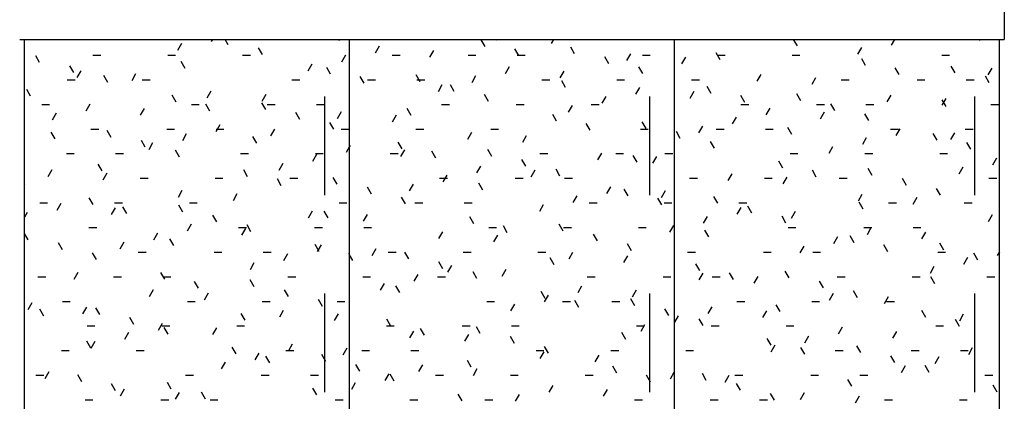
# Model space of a CAD drawing. Header units: metres. Extents: x -3644 to 205, y -1286 to 3747.
# Tile 18 of 32: x 1.228 to 2.228, y -10.426 to -10.039. Entities that reach past the tile are written whole.
import ezdxf

# ---------------------------------------------------------------- set-up
doc = ezdxf.new("R2010")
doc.units = ezdxf.units.M
doc.linetypes.add('_Tracejado pequeno', pattern=[0.0022500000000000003, 0.0015, -0.00075])
for name, color, linetype, lineweight in [('A-FLOR', 192, 'Continuous', 25), ('A-FLOR-HRAL', 11, 'Continuous', 25), ('S-STRS', 31, 'Continuous', 25)]:
    doc.layers.add(name, color=color, linetype=linetype, lineweight=lineweight)

msp = doc.modelspace()

# ---------------------------------------------------------------- linework, layer by layer
at = {"layer": 'A-FLOR', "color": 253}
msp.add_line((1.232616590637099, -11.01706375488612), (1.232616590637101, -10.05897406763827), dxfattribs=at)
at = {"layer": 'A-FLOR-HRAL', "color": 253}
for p, q in [((2.2276165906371, -10.01897406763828), (2.2276165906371, -10.05897406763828)), ((1.227616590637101, -10.05897406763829), (2.227616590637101, -10.05897406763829))]:
    msp.add_line(p, q, dxfattribs=at)
at = {"layer": 'S-STRS', "color": 253}
for p, q in [((1.232616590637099, -11.01706375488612), (1.232616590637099, -10.05897406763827)), ((1.42337656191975, -10.05897406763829), (1.422158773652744, -10.06108333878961)), ((1.439452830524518, -10.06438750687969), (1.43632737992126, -10.0589740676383)), ((1.552555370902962, -10.06028685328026), (1.551797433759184, -10.05897406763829)), ((1.562616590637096, -11.01706375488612), (1.562616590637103, -10.05897406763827)), ((1.700308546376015, -10.06620286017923), (1.696308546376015, -10.05927465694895)), ((1.712051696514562, -10.05897406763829), (1.711665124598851, -10.05964362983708)), ((1.769786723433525, -10.05897406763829), (1.767466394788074, -10.06299299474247)), ((1.892616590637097, -11.01706375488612), (1.892616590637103, -10.05897406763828)), ((2.017465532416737, -10.06553487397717), (2.013677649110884, -10.05897406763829)), ((2.1161968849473, -10.05897406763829), (2.112774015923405, -10.06490265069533)), ((2.202799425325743, -10.05897406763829), (2.202225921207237, -10.05996740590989)), ((2.2226165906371, -11.01706375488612), (2.2226165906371, -10.05897066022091)), ((1.392008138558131, -10.06330577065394), (1.388008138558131, -10.07023397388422)), ((1.474103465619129, -10.07440416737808), (1.470103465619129, -10.06747596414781)), ((1.592562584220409, -10.06593528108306), (1.588562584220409, -10.07286348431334)), ((1.734459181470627, -10.07535349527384), (1.730459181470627, -10.06842529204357)), ((1.791260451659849, -10.07373618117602), (1.787260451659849, -10.06680797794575)), ((2.082623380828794, -10.06712508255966), (2.078623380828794, -10.07405328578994)), ((1.247898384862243, -10.08260547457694), (1.243898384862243, -10.07567727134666)), ((1.302000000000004, -10.075), (1.310000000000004, -10.075)), ((1.378000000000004, -10.075), (1.386000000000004, -10.075)), ((1.454000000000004, -10.075), (1.462000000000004, -10.075)), ((1.558411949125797, -10.07508591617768), (1.554411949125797, -10.08201411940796)), ((1.60600000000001, -10.075), (1.61400000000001, -10.075)), ((1.64786385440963, -10.07015067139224), (1.64386385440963, -10.07707887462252)), ((1.68300000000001, -10.075), (1.69100000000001, -10.075)), ((1.73300000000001, -10.075), (1.74100000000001, -10.075)), ((1.825911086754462, -10.08375284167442), (1.821911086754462, -10.07682463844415)), ((1.847918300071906, -10.07364620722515), (1.843918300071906, -10.08057441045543)), ((1.86000000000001, -10.075), (1.86800000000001, -10.075)), ((1.903719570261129, -10.07699557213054), (1.899719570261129, -10.08392377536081)), ((1.939013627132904, -10.07965218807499), (1.935013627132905, -10.07272398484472)), ((1.936000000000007, -10.075), (1.944000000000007, -10.075)), ((2.012000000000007, -10.075), (2.020000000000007, -10.075)), ((2.086766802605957, -10.08556819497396), (2.082766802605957, -10.07863999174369)), ((2.164000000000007, -10.075), (2.172000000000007, -10.075)), ((1.282549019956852, -10.09262213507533), (1.278549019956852, -10.08569393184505)), ((1.395651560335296, -10.0885214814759), (1.391651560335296, -10.08159327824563)), ((1.524261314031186, -10.08423655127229), (1.520261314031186, -10.09116475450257)), ((1.543404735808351, -10.09443748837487), (1.539404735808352, -10.0875092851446)), ((1.724815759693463, -10.08686606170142), (1.720815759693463, -10.09379426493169)), ((1.860561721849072, -10.09376950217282), (1.856561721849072, -10.08684129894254)), ((2.12091743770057, -10.09471883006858), (2.11691743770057, -10.0877906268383)), ((2.177718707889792, -10.09310151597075), (2.173718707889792, -10.08617331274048)), ((2.214876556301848, -10.08805586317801), (2.210876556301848, -10.09498406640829)), ((1.289556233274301, -10.09075767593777), (1.285556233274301, -10.09768587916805)), ((1.317199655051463, -10.10263879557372), (1.313199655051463, -10.09571059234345)), ((1.345357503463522, -10.09410704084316), (1.341357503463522, -10.10103524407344)), ((1.577555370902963, -10.10358812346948), (1.573555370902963, -10.09665992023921)), ((1.634356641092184, -10.10197080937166), (1.630356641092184, -10.09504260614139)), ((1.690665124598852, -10.09601669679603), (1.686665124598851, -10.1029449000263)), ((1.780117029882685, -10.09108145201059), (1.776117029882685, -10.09800965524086)), ((1.980171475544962, -10.09457698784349), (1.976171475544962, -10.10150519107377)), ((2.035972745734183, -10.09792635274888), (2.031972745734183, -10.10485455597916)), ((2.212369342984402, -10.10311817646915), (2.208369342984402, -10.09618997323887)), ((1.23874774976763, -10.11675610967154), (1.23474774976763, -10.10982790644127)), ((1.276, -10.1), (1.284, -10.1)), ((1.351999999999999, -10.1), (1.359999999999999, -10.1)), ((1.504, -10.1), (1.512, -10.1)), ((1.581000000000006, -10.1), (1.589000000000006, -10.1)), ((1.631000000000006, -10.1), (1.639000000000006, -10.1)), ((1.656514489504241, -10.10516733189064), (1.652514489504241, -10.11209553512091)), ((1.669007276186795, -10.11198746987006), (1.665007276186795, -10.10505926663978)), ((1.758000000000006, -10.1), (1.766000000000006, -10.1)), ((1.782109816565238, -10.10788681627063), (1.778109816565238, -10.10095861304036)), ((1.834000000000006, -10.1), (1.842000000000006, -10.1)), ((1.857068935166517, -10.10779684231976), (1.853068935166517, -10.11472504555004)), ((1.910000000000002, -10.1), (1.918000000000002, -10.1)), ((1.929862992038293, -10.1138028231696), (1.925862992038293, -10.10687461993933)), ((2.062000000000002, -10.1), (2.070000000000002, -10.1)), ((2.139000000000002, -10.1), (2.147000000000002, -10.1)), ((2.189000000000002, -10.1), (2.197000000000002, -10.1)), ((1.386500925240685, -10.12267211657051), (1.382500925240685, -10.11574391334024)), ((1.421809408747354, -10.11168845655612), (1.417809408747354, -10.1186166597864)), ((1.477610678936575, -10.11503782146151), (1.473610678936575, -10.12196602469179)), ((1.703657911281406, -10.12200413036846), (1.699657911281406, -10.11507592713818)), ((1.822918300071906, -10.11694747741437), (1.818918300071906, -10.12387568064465)), ((1.91237020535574, -10.11201223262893), (1.90837020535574, -10.11894043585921)), ((1.964013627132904, -10.12295345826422), (1.960013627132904, -10.11602525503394)), ((2.020814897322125, -10.12133614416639), (2.016814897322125, -10.11440794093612)), ((2.112424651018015, -10.11550776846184), (2.108424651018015, -10.12243597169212)), ((2.168225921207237, -10.11885713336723), (2.164225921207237, -10.12578533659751)), ((1.250000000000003, -10.125), (1.258000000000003, -10.125)), ((1.298706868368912, -10.12490831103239), (1.294706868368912, -10.13183651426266)), ((1.354008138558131, -10.12912370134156), (1.350008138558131, -10.13605190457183)), ((1.402000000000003, -10.125), (1.410000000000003, -10.125)), ((1.420651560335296, -10.13182275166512), (1.416651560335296, -10.12489454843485)), ((1.477452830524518, -10.13020543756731), (1.473452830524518, -10.12327723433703)), ((1.479000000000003, -10.125), (1.487000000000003, -10.125)), ((1.529000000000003, -10.125), (1.537000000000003, -10.125)), ((1.625206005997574, -10.13612144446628), (1.621206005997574, -10.129193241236)), ((1.656000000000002, -10.125), (1.664000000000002, -10.125)), ((1.732000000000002, -10.125), (1.740000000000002, -10.125)), ((1.788767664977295, -10.12609811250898), (1.784767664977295, -10.13302631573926)), ((1.808000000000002, -10.125), (1.816000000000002, -10.125)), ((1.960000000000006, -10.125), (1.968000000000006, -10.125)), ((1.989322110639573, -10.12872762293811), (1.985322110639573, -10.13565582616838)), ((2.037000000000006, -10.125), (2.045000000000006, -10.125)), ((2.055465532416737, -10.13135280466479), (2.051465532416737, -10.12442460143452)), ((2.087000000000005, -10.125), (2.095000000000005, -10.125)), ((2.16856807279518, -10.12725215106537), (2.16456807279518, -10.12032394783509)), ((2.214000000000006, -10.125), (2.222000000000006, -10.125)), ((1.264556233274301, -10.134058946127), (1.260556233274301, -10.14098714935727)), ((1.512103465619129, -10.1402220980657), (1.508103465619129, -10.13329389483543)), ((1.55406258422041, -10.13261923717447), (1.55006258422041, -10.13954744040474)), ((1.60986385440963, -10.13596860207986), (1.60586385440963, -10.14289680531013)), ((1.772959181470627, -10.14203745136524), (1.768959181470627, -10.13510924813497)), ((1.955171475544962, -10.13787825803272), (1.951171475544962, -10.14480646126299)), ((2.044623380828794, -10.13294301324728), (2.040623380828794, -10.13987121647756)), ((2.090116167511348, -10.14136946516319), (2.086116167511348, -10.13444126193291)), ((1.430960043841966, -10.14583909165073), (1.426960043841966, -10.15276729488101)), ((1.546754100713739, -10.1502387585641), (1.542754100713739, -10.14331055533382)), ((1.807109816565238, -10.15118808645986), (1.803109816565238, -10.14425988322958)), ((1.863911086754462, -10.14957077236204), (1.859911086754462, -10.14264256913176)), ((1.921020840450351, -10.14702889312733), (1.917020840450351, -10.1539570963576)), ((2.011664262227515, -10.155486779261), (2.007664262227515, -10.14855857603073)), ((2.121575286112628, -10.14965840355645), (2.117575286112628, -10.15658660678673)), ((1.26374774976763, -10.16005737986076), (1.25974774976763, -10.15312917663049)), ((1.299999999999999, -10.15), (1.307999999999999, -10.15)), ((1.320549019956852, -10.15844006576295), (1.316549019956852, -10.15151186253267)), ((1.376999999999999, -10.15), (1.384999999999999, -10.15)), ((1.396809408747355, -10.15498972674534), (1.392809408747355, -10.16191792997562)), ((1.426999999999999, -10.15), (1.434999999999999, -10.15)), ((1.468302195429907, -10.16435607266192), (1.464302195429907, -10.15742786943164)), ((1.486261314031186, -10.15005448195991), (1.482261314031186, -10.15698268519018)), ((1.553999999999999, -10.15), (1.561999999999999, -10.15)), ((1.629999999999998, -10.15), (1.637999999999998, -10.15)), ((1.686315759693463, -10.15355001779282), (1.682315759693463, -10.16047822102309)), ((1.705999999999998, -10.15), (1.713999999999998, -10.15)), ((1.742117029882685, -10.15689938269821), (1.738117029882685, -10.16382758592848)), ((1.857999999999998, -10.15), (1.865999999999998, -10.15)), ((1.898561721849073, -10.15958743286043), (1.894561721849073, -10.15265922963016)), ((1.935000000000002, -10.15), (1.943000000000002, -10.15)), ((1.985000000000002, -10.15), (1.993000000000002, -10.15)), ((2.087424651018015, -10.15880903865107), (2.083424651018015, -10.16573724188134)), ((2.112000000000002, -10.15), (2.120000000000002, -10.15)), ((2.15941743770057, -10.16140278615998), (2.15541743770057, -10.1544745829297)), ((2.176876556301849, -10.15387379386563), (2.172876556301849, -10.1608019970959)), ((2.188000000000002, -10.15), (2.196000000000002, -10.15)), ((1.355199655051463, -10.16845672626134), (1.351199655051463, -10.16152852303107)), ((1.362658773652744, -10.16414036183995), (1.358658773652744, -10.17106856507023)), ((1.562616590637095, -10.1678032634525), (1.55921321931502, -10.17369807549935)), ((1.563213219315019, -10.16676987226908), (1.562616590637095, -10.1678032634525)), ((1.616055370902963, -10.17027207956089), (1.612055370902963, -10.16334387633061)), ((1.933212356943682, -10.16960409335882), (1.929212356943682, -10.16267589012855)), ((2.053274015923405, -10.16795967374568), (2.049274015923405, -10.17488787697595)), ((2.19356807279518, -10.17055342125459), (2.18956807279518, -10.16362521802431)), ((1.275000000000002, -10.175), (1.283000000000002, -10.175)), ((1.325000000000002, -10.175), (1.333000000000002, -10.175)), ((1.389850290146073, -10.17847338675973), (1.385850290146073, -10.17154518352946)), ((1.452000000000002, -10.175), (1.460000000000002, -10.175)), ((1.52906258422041, -10.17592050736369), (1.52506258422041, -10.18284871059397)), ((1.528000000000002, -10.175), (1.536000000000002, -10.175)), ((1.604000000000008, -10.175), (1.612000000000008, -10.175)), ((1.618514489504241, -10.17098526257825), (1.614514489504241, -10.17791346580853)), ((1.650206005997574, -10.1794227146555), (1.646206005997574, -10.17249451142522)), ((1.707007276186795, -10.17780540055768), (1.703007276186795, -10.1708771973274)), ((1.756000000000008, -10.175), (1.764000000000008, -10.175)), ((1.818568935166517, -10.17448079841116), (1.814568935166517, -10.18140900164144)), ((1.833000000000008, -10.175), (1.841000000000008, -10.175)), ((1.854760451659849, -10.18372140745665), (1.850760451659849, -10.17679320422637)), ((1.874370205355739, -10.17783016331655), (1.870370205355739, -10.18475836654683)), ((1.883000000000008, -10.175), (1.891000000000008, -10.175)), ((2.010000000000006, -10.175), (2.018000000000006, -10.175)), ((2.086000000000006, -10.175), (2.094000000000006, -10.175)), ((2.162000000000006, -10.175), (2.170000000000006, -10.175)), ((2.219677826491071, -10.17973981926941), (2.215677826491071, -10.18666802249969)), ((1.311398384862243, -10.19259070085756), (1.307398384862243, -10.18566249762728)), ((1.494911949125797, -10.1850711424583), (1.490911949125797, -10.19199934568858)), ((1.695466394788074, -10.18770065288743), (1.691466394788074, -10.1946288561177)), ((1.741657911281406, -10.18782206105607), (1.737657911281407, -10.1808938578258)), ((2.002513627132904, -10.18963741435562), (1.998513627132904, -10.18270921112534)), ((2.185527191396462, -10.18889045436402), (2.181527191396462, -10.19581865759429)), ((1.260206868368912, -10.19159226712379), (1.256206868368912, -10.19852047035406)), ((1.316008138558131, -10.19494163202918), (1.312008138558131, -10.20186983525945)), ((1.459151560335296, -10.19850670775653), (1.455151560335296, -10.19157850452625)), ((1.550103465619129, -10.20604002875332), (1.546103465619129, -10.19911182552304)), ((1.661315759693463, -10.19685128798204), (1.657315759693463, -10.20377949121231)), ((1.750767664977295, -10.1919160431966), (1.746767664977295, -10.19884424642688)), ((1.776308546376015, -10.19783872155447), (1.772308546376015, -10.19091051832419)), ((1.950822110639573, -10.19541157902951), (1.946822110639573, -10.20233978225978)), ((2.006623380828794, -10.1987609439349), (2.002623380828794, -10.20568914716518)), ((2.036664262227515, -10.19878804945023), (2.032664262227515, -10.19185984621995)), ((2.093465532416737, -10.19717073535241), (2.089465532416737, -10.19024253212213)), ((1.23294647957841, -10.20670801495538), (1.232616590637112, -10.20613663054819)), ((1.349999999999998, -10.2), (1.357999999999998, -10.2)), ((1.425999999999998, -10.2), (1.433999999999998, -10.2)), ((1.493302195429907, -10.20765734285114), (1.489302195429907, -10.20072913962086)), ((1.501999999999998, -10.2), (1.509999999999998, -10.2)), ((1.58475410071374, -10.21605668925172), (1.58075410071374, -10.20912848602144)), ((1.627165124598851, -10.20600192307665), (1.623165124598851, -10.21293012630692)), ((1.654000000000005, -10.2), (1.662000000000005, -10.2)), ((1.697856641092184, -10.21195603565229), (1.693856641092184, -10.20502783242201)), ((1.731000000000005, -10.2), (1.739000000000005, -10.2)), ((1.781000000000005, -10.2), (1.789000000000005, -10.2)), ((1.827719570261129, -10.20863143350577), (1.823719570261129, -10.21555963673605)), ((1.908000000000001, -10.2), (1.916000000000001, -10.2)), ((1.984000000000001, -10.2), (1.992000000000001, -10.2)), ((2.060000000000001, -10.2), (2.068000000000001, -10.2)), ((2.128116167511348, -10.2071873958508), (2.124116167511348, -10.20025919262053)), ((2.212000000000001, -10.2), (2.220000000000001, -10.2)), ((1.30224774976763, -10.22674133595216), (1.29824774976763, -10.21981313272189)), ((1.392460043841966, -10.21252304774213), (1.388460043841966, -10.21945125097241)), ((1.448261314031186, -10.21587241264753), (1.444261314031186, -10.2228006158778)), ((1.619404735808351, -10.22607334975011), (1.615404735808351, -10.21914514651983)), ((1.793568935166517, -10.21778206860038), (1.789568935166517, -10.22471027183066)), ((1.845609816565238, -10.21787204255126), (1.841609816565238, -10.21094383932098)), ((1.88302084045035, -10.21284682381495), (1.87902084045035, -10.21977502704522)), ((1.936561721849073, -10.22540536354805), (1.932561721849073, -10.21847716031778)), ((2.083075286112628, -10.21634235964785), (2.079075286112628, -10.22327056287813)), ((2.138876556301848, -10.21969172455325), (2.134876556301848, -10.22661992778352)), ((2.162766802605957, -10.2172040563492), (2.158766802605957, -10.21027585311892)), ((1.248000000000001, -10.225), (1.256000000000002, -10.225)), ((1.269357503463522, -10.2257429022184), (1.265357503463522, -10.23267110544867)), ((1.324658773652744, -10.22995829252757), (1.320658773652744, -10.23688649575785)), ((1.324000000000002, -10.225), (1.332000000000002, -10.225)), ((1.336398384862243, -10.23589197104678), (1.332398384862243, -10.22896376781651)), ((1.393199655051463, -10.23427465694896), (1.389199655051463, -10.22734645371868)), ((1.400000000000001, -10.225), (1.408000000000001, -10.225)), ((1.552000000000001, -10.225), (1.560000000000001, -10.225)), ((1.629000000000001, -10.225), (1.637000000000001, -10.225)), ((1.679000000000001, -10.225), (1.687000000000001, -10.225)), ((1.759418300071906, -10.226932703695), (1.755418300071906, -10.23386090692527)), ((1.806000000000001, -10.225), (1.814000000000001, -10.225)), ((1.879760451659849, -10.22702267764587), (1.875760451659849, -10.22009447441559)), ((1.882000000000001, -10.225), (1.890000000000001, -10.225)), ((1.959972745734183, -10.22956221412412), (1.955972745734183, -10.2364904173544)), ((1.958000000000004, -10.225), (1.966000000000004, -10.225)), ((1.971212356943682, -10.23542202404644), (1.967212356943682, -10.22849382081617)), ((2.084314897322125, -10.23132137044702), (2.080314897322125, -10.22439316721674)), ((2.110000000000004, -10.225), (2.118000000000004, -10.225)), ((2.187000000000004, -10.225), (2.195000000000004, -10.225)), ((1.235206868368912, -10.23489353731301), (1.232616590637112, -10.2393800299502)), ((1.427850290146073, -10.24429131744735), (1.423850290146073, -10.23736311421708)), ((1.52471321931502, -10.23345382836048), (1.52071321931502, -10.24038203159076)), ((1.540952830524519, -10.24019066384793), (1.536952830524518, -10.23326246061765)), ((1.580514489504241, -10.23680319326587), (1.576514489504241, -10.24373139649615)), ((1.688706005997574, -10.2461066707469), (1.684706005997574, -10.23917846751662)), ((1.925822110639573, -10.23871284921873), (1.921822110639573, -10.24564105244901)), ((2.005862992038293, -10.24543868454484), (2.001862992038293, -10.23851048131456)), ((2.015274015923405, -10.2337776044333), (2.011274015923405, -10.24070580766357)), ((2.215328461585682, -10.2372731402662), (2.211328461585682, -10.24420134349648)), ((1.401610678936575, -10.24667368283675), (1.397610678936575, -10.25360188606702)), ((1.462500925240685, -10.25430797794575), (1.458500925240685, -10.24737977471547)), ((1.722856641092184, -10.25525730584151), (1.718856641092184, -10.24832910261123)), ((1.779657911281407, -10.25363999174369), (1.775657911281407, -10.24671178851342)), ((1.891671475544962, -10.24786348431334), (1.887671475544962, -10.25479168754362)), ((1.236295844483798, -10.2625092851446), (1.232616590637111, -10.2561366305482)), ((1.297999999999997, -10.25), (1.305999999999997, -10.25)), ((1.367460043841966, -10.25582431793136), (1.363460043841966, -10.26275252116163)), ((1.449999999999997, -10.25), (1.457999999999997, -10.25)), ((1.456911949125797, -10.25088907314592), (1.452911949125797, -10.25781727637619)), ((1.526999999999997, -10.25), (1.534999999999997, -10.25)), ((1.576999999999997, -10.25), (1.584999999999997, -10.25)), ((1.656966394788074, -10.25438460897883), (1.652966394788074, -10.2613128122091)), ((1.703999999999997, -10.25), (1.711999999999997, -10.25)), ((1.712767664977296, -10.25773397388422), (1.708767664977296, -10.26466217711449)), ((1.779999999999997, -10.25), (1.787999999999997, -10.25)), ((1.814308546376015, -10.26365665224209), (1.810308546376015, -10.25672844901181)), ((1.855999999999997, -10.25), (1.863999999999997, -10.25)), ((1.927411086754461, -10.25955599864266), (1.923411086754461, -10.25262779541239)), ((2.008, -10.25), (2.016, -10.25)), ((2.058075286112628, -10.25964362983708), (2.054075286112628, -10.26657183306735)), ((2.075164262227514, -10.26547200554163), (2.071164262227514, -10.25854380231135)), ((2.085, -10.25), (2.093, -10.25)), ((2.092225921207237, -10.25049299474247), (2.088225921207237, -10.25742119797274)), ((2.135, -10.25), (2.143, -10.25)), ((2.147527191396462, -10.25470838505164), (2.143527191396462, -10.26163658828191)), ((1.27094647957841, -10.272525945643), (1.26694647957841, -10.26559774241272)), ((1.333309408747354, -10.26497495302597), (1.329309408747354, -10.27190315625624)), ((1.384049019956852, -10.26842529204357), (1.380049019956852, -10.26149708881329)), ((1.531802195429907, -10.27434129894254), (1.527802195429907, -10.26741309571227)), ((1.533863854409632, -10.26760446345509), (1.529863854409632, -10.27453266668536)), ((1.848959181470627, -10.27367331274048), (1.844959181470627, -10.2667451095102)), ((2.023924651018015, -10.26879426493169), (2.019924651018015, -10.27572246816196)), ((2.109314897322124, -10.27462264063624), (2.105314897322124, -10.26769443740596)), ((2.166116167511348, -10.27300532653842), (2.162116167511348, -10.26607712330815)), ((1.30559711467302, -10.28254260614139), (1.30159711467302, -10.27561440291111)), ((1.348000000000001, -10.275), (1.356000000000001, -10.275)), ((1.425000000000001, -10.275), (1.433000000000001, -10.275)), ((1.475000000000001, -10.275), (1.483000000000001, -10.275)), ((1.49971321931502, -10.2767550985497), (1.49571321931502, -10.28368330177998)), ((1.562616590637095, -10.2777133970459), (1.561952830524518, -10.27656373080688)), ((1.56595283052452, -10.28349193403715), (1.562616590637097, -10.2777133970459)), ((1.589165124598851, -10.27181985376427), (1.585165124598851, -10.27874805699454)), ((1.602000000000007, -10.275), (1.610000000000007, -10.275)), ((1.62275410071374, -10.28187461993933), (1.61875410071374, -10.27494641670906)), ((1.678000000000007, -10.275), (1.686000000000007, -10.275)), ((1.754000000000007, -10.275), (1.762000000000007, -10.275)), ((1.789219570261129, -10.27531538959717), (1.785219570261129, -10.28224359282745)), ((1.84502084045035, -10.27866475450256), (1.84102084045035, -10.28559295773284)), ((1.906000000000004, -10.275), (1.914000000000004, -10.275)), ((1.983000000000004, -10.275), (1.991000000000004, -10.275)), ((2.033000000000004, -10.275), (2.041000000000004, -10.275)), ((2.160000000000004, -10.275), (2.168000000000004, -10.275)), ((2.200766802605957, -10.28302198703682), (2.196766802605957, -10.27609378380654)), ((2.222616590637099, -10.27464973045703), (2.220479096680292, -10.27835197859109)), ((1.46556258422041, -10.28590573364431), (1.46156258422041, -10.29283393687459)), ((1.657404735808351, -10.29189128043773), (1.653404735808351, -10.28496307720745)), ((1.666117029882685, -10.28853524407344), (1.662117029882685, -10.29546344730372)), ((1.770507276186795, -10.2877906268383), (1.766507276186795, -10.28086242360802)), ((1.918260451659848, -10.29370663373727), (1.914260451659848, -10.28677843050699)), ((2.156177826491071, -10.28972504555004), (2.152177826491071, -10.29665324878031)), ((2.190328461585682, -10.28057441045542), (2.186328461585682, -10.2875026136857)), ((1.286658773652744, -10.29577622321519), (1.282658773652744, -10.30270442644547)), ((1.374898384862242, -10.30257592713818), (1.370898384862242, -10.29564772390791)), ((1.631966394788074, -10.29768587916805), (1.627966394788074, -10.30461408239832)), ((1.692055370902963, -10.30190794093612), (1.688055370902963, -10.29497973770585)), ((1.721418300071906, -10.29275063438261), (1.717418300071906, -10.29967883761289)), ((1.921472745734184, -10.29624617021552), (1.917472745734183, -10.3031743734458)), ((1.952411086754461, -10.30285726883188), (1.948411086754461, -10.29592906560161)), ((1.977274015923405, -10.29959553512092), (1.973274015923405, -10.30652373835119)), ((2.009212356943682, -10.30123995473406), (2.005212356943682, -10.29431175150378)), ((1.246000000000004, -10.3), (1.254000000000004, -10.3)), ((1.323000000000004, -10.3), (1.331000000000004, -10.3)), ((1.373000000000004, -10.3), (1.381000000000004, -10.3)), ((1.409049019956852, -10.31172656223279), (1.405049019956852, -10.30479835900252)), ((1.465850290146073, -10.31010924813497), (1.461850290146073, -10.30318104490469)), ((1.500000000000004, -10.3), (1.508000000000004, -10.3)), ((1.576000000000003, -10.3), (1.584000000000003, -10.3)), ((1.597815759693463, -10.30683651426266), (1.593815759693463, -10.31376471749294)), ((1.613603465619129, -10.31602525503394), (1.609603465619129, -10.30909705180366)), ((1.652000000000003, -10.3), (1.660000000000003, -10.3)), ((1.798370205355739, -10.30946602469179), (1.794370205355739, -10.31639422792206)), ((1.804000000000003, -10.3), (1.812000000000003, -10.3)), ((1.881000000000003, -10.3), (1.889000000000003, -10.3)), ((1.931000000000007, -10.3), (1.939000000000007, -10.3)), ((2.043862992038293, -10.31125661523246), (2.039862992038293, -10.30432841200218)), ((2.058000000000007, -10.3), (2.066000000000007, -10.3)), ((2.134000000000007, -10.3), (2.142000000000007, -10.3)), ((2.156965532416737, -10.30715596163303), (2.152965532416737, -10.30022775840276)), ((2.210000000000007, -10.3), (2.218000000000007, -10.3)), ((1.363110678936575, -10.31335763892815), (1.359110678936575, -10.32028584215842)), ((1.418911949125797, -10.31670700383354), (1.414911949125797, -10.32363520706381)), ((1.500500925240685, -10.32012590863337), (1.496500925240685, -10.31319770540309)), ((1.761356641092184, -10.32194126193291), (1.757356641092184, -10.31501305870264)), ((1.764219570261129, -10.3186166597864), (1.760219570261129, -10.32554486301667)), ((1.853671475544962, -10.31368141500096), (1.849671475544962, -10.32060961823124)), ((2.053725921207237, -10.31717695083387), (2.049725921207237, -10.32410515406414)), ((2.078513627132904, -10.32127327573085), (2.074513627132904, -10.31434507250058)), ((1.240008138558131, -10.32657749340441), (1.236008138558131, -10.33350569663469)), ((1.271, -10.325), (1.279, -10.325)), ((1.398, -10.325), (1.406, -10.325)), ((1.474, -10.325), (1.482, -10.325)), ((1.535151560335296, -10.33014256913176), (1.531151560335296, -10.32321436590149)), ((1.55, -10.325), (1.558, -10.325)), ((1.701999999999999, -10.325), (1.709999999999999, -10.325)), ((1.730068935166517, -10.32776729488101), (1.726068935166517, -10.33469549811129)), ((1.778999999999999, -10.325), (1.786999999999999, -10.325)), ((1.795507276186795, -10.33109189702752), (1.791507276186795, -10.32416369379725)), ((1.828999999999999, -10.325), (1.836999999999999, -10.325)), ((1.852308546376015, -10.3294745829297), (1.848308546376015, -10.32254637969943)), ((1.956000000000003, -10.325), (1.964000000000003, -10.325)), ((2.000061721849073, -10.33539058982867), (1.996061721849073, -10.3284623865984)), ((2.032000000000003, -10.325), (2.040000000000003, -10.325)), ((2.109527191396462, -10.32052631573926), (2.105527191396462, -10.32745451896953)), ((2.108000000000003, -10.325), (2.116000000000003, -10.325)), ((1.252145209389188, -10.33996119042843), (1.248145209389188, -10.33303298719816)), ((1.295309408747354, -10.33079288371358), (1.291309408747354, -10.33772108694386)), ((1.30894647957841, -10.33834387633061), (1.30494647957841, -10.33141567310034)), ((1.456699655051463, -10.34425988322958), (1.452699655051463, -10.33733167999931)), ((1.495363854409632, -10.33428841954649), (1.491363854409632, -10.34121662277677)), ((1.551165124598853, -10.33763778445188), (1.547165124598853, -10.34456598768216)), ((1.886959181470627, -10.3394912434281), (1.882959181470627, -10.33256304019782)), ((1.896472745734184, -10.33954744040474), (1.892616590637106, -10.34622649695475)), ((1.930623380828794, -10.33039680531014), (1.926623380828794, -10.33732500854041)), ((1.985924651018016, -10.33461219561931), (1.981924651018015, -10.34154039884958)), ((2.147814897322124, -10.34130659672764), (2.143814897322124, -10.33437839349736)), ((2.185979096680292, -10.33810773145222), (2.181979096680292, -10.34503593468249)), ((1.343597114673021, -10.34836053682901), (1.339597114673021, -10.34143233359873)), ((1.372261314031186, -10.34750827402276), (1.368261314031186, -10.35443647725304)), ((1.604452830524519, -10.35017589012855), (1.600452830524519, -10.34324768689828)), ((1.862322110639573, -10.34869807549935), (1.858322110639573, -10.35562627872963)), ((1.892616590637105, -10.34622649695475), (1.892472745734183, -10.34647564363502)), ((1.921609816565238, -10.34950790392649), (1.917609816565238, -10.34257970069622)), ((2.181965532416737, -10.35045723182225), (2.177965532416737, -10.34352902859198)), ((1.296000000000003, -10.35), (1.304000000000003, -10.35)), ((1.338110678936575, -10.35665890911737), (1.334110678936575, -10.36358711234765)), ((1.372000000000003, -10.35), (1.380000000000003, -10.35)), ((1.37824774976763, -10.3583771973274), (1.37424774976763, -10.35144899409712)), ((1.42756258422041, -10.35172366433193), (1.42356258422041, -10.3586518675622)), ((1.448000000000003, -10.35), (1.456000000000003, -10.35)), ((1.60000000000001, -10.35), (1.60800000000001, -10.35)), ((1.627617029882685, -10.35521920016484), (1.623617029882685, -10.36214740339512)), ((1.638603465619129, -10.35932652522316), (1.634603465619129, -10.35239832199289)), ((1.67700000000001, -10.35), (1.68500000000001, -10.35)), ((1.683418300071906, -10.35856856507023), (1.679418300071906, -10.36549676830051)), ((1.695404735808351, -10.35770921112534), (1.691404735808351, -10.35078100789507)), ((1.72700000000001, -10.35), (1.73500000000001, -10.35)), ((1.843157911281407, -10.36362521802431), (1.839157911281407, -10.35669701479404)), ((1.85400000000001, -10.35), (1.86200000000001, -10.35)), ((1.930000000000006, -10.35), (1.938000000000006, -10.35)), ((2.006000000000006, -10.35), (2.014000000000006, -10.35)), ((2.062876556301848, -10.35132758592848), (2.058876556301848, -10.35825578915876)), ((2.118177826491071, -10.35554297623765), (2.114177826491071, -10.36247117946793)), ((2.158000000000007, -10.35), (2.166000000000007, -10.35)), ((1.299795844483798, -10.37249451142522), (1.295795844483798, -10.36556630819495)), ((1.303960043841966, -10.36580954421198), (1.299960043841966, -10.37273774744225)), ((1.504514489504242, -10.3684390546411), (1.500514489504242, -10.37536725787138)), ((1.730055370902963, -10.36772587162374), (1.726055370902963, -10.36079766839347)), ((1.990911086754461, -10.36954122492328), (1.986911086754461, -10.36261302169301)), ((1.994575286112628, -10.3696288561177), (1.990575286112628, -10.37655705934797)), ((2.028725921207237, -10.36047822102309), (2.024725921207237, -10.36740642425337)), ((1.269999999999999, -10.375), (1.277999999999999, -10.375)), ((1.345999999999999, -10.375), (1.353999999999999, -10.375)), ((1.447549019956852, -10.37841051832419), (1.443549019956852, -10.37148231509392)), ((1.470363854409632, -10.37758968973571), (1.466363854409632, -10.38451789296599)), ((1.497999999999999, -10.375), (1.505999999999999, -10.375)), ((1.538500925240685, -10.38594383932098), (1.534500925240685, -10.37901563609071)), ((1.559815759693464, -10.37265444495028), (1.555815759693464, -10.37958264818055)), ((1.575000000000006, -10.375), (1.583000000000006, -10.375)), ((1.625000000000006, -10.375), (1.633000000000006, -10.375)), ((1.752000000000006, -10.375), (1.760000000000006, -10.375)), ((1.759870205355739, -10.37614998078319), (1.75587020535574, -10.38307818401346)), ((1.764706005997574, -10.37774253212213), (1.760706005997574, -10.37081432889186)), ((1.815671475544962, -10.37949934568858), (1.811671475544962, -10.38642754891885)), ((1.828000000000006, -10.375), (1.836000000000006, -10.375)), ((1.904000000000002, -10.375), (1.912000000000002, -10.375)), ((2.025061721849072, -10.3786918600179), (2.021061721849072, -10.37176365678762)), ((2.056000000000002, -10.375), (2.064000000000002, -10.375)), ((2.081862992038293, -10.37707454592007), (2.077862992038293, -10.3701463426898)), ((2.133000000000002, -10.375), (2.141000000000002, -10.375)), ((2.183000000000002, -10.375), (2.191000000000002, -10.375)), ((2.195129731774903, -10.37225836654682), (2.191129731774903, -10.3791865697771)), ((1.43621321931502, -10.38674032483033), (1.43221321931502, -10.3936685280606)), ((1.481699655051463, -10.3875611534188), (1.477699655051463, -10.38063295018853)), ((1.573151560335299, -10.39596049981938), (1.569151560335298, -10.38903229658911)), ((1.636767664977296, -10.38936983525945), (1.632767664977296, -10.39629803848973)), ((1.686254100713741, -10.39185984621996), (1.68225410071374, -10.38493164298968)), ((2.116513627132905, -10.38709120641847), (2.112513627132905, -10.3801630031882)), ((2.160979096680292, -10.38140900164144), (2.156979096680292, -10.38833720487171)), ((1.257309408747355, -10.3966108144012), (1.253309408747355, -10.40353901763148)), ((1.290645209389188, -10.40664514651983), (1.286645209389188, -10.39971694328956)), ((1.602617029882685, -10.39852047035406), (1.598617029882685, -10.40544867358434)), ((1.607802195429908, -10.40597716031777), (1.603802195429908, -10.3990489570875)), ((1.692068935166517, -10.39358522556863), (1.688068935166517, -10.4005134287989)), ((1.834007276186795, -10.39777585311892), (1.830007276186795, -10.39084764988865)), ((1.868157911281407, -10.40692648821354), (1.864157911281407, -10.39999828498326)), ((1.892123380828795, -10.39708076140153), (1.888123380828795, -10.40400896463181)), ((1.924959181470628, -10.40530917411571), (1.920959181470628, -10.39838097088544)), ((2.126828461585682, -10.39055963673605), (2.122828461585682, -10.39748783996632)), ((2.151164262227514, -10.39710786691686), (2.147164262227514, -10.39017966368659)), ((1.244000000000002, -10.4), (1.252000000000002, -10.4)), ((1.324795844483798, -10.41579578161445), (1.320795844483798, -10.40886757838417)), ((1.381597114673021, -10.41417846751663), (1.377597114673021, -10.40725026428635)), ((1.396000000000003, -10.4), (1.404000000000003, -10.4)), ((1.473000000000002, -10.4), (1.481000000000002, -10.4)), ((1.523000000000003, -10.4), (1.531000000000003, -10.4)), ((1.568466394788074, -10.40767110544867), (1.564466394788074, -10.41459930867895)), ((1.650000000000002, -10.4), (1.658000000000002, -10.4)), ((1.726000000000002, -10.4), (1.734000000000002, -10.4)), ((1.802000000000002, -10.4), (1.810000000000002, -10.4)), ((1.947924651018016, -10.40043012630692), (1.943924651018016, -10.4073583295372)), ((1.954000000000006, -10.4), (1.962000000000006, -10.4)), ((1.959609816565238, -10.41532583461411), (1.955609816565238, -10.40839763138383)), ((2.031000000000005, -10.4), (2.039000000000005, -10.4)), ((2.072712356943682, -10.41122518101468), (2.068712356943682, -10.40429697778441)), ((2.081000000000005, -10.4), (2.089000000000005, -10.4)), ((2.208000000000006, -10.4), (2.216000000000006, -10.4)), ((1.333761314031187, -10.41419223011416), (1.329761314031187, -10.42112043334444)), ((1.38956258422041, -10.41754159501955), (1.38556258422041, -10.42446979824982)), ((1.41624774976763, -10.42419512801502), (1.41224774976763, -10.41726692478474)), ((1.529350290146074, -10.42009447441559), (1.525350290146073, -10.41316627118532)), ((1.677103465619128, -10.42601048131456), (1.673103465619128, -10.41908227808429)), ((1.73487020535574, -10.41945125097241), (1.73087020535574, -10.42637945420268)), ((1.76902084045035, -10.4103006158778), (1.76502084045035, -10.41722881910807)), ((1.824322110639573, -10.41451600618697), (1.820322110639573, -10.42144420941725)), ((1.994260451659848, -10.42534249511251), (1.990260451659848, -10.41841429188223)), ((2.024376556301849, -10.41801154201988), (2.020376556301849, -10.42493974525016)), ((2.220465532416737, -10.41714118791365), (2.216465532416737, -10.41021298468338)), ((1.293999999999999, -10.425), (1.301999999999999, -10.425)), ((1.370999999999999, -10.425), (1.378999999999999, -10.425)), ((1.420999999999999, -10.425), (1.428999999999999, -10.425)), ((1.547999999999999, -10.425), (1.555999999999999, -10.425)), ((1.623999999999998, -10.425), (1.631999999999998, -10.425)), ((1.699999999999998, -10.425), (1.707999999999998, -10.425)), ((1.851999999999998, -10.425), (1.859999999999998, -10.425)), ((1.929000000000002, -10.425), (1.937000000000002, -10.425)), ((1.979000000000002, -10.425), (1.987000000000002, -10.425)), ((2.080177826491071, -10.42136090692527), (2.076177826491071, -10.42828911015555)), ((2.106000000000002, -10.425), (2.114000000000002, -10.425)), ((2.182000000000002, -10.425), (2.190000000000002, -10.425))]:
    msp.add_line(p, q, dxfattribs=at)
at = {"layer": 'S-STRS', "color": 253, "linetype": '_Tracejado pequeno'}
for p, q in [((1.537616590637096, -11.01706375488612), (1.537616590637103, -10.05897406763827)), ((1.867616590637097, -11.01706375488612), (1.867616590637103, -10.05897406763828)), ((2.1976165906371, -11.01706375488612), (2.1976165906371, -10.05895362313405))]:
    msp.add_line(p, q, dxfattribs=at)

doc.saveas('drawing.dxf')
